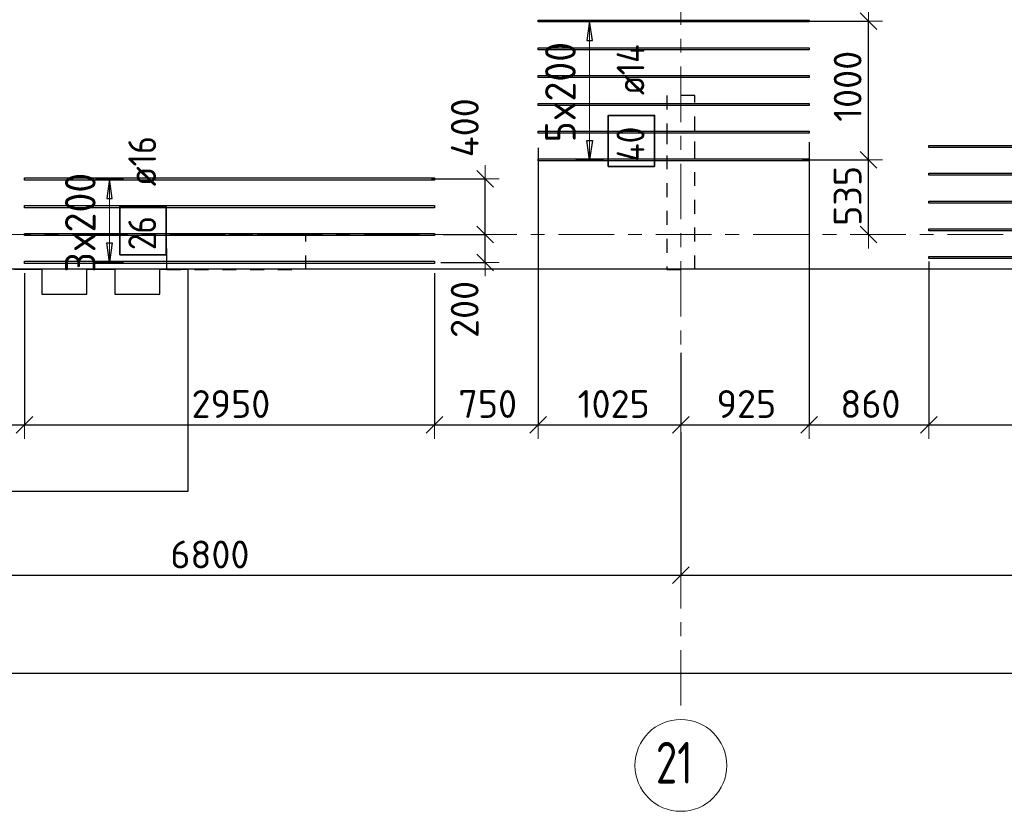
# Model space of a CAD drawing. Header units: metres. Extents: x -38 to 107, y -15 to 21.
# Tile 39 of 167: x 50.19 to 57.28, y -4.15 to 1.55. Entities that reach past the tile are written whole.
import ezdxf

# ---------------------------------------------------------------- set-up
doc = ezdxf.new("R2010")
doc.units = ezdxf.units.M
doc.header["$PDMODE"] = 65
for name, pattern in [('______11', [0.5, 0.4, -0.05, 0, -0.05]), ('______2', [0.0405, 0.03, -0.0105]), ('______5', [1.1, 0.8, -0.1, 0.1, -0.1])]:
    doc.linetypes.add(name, pattern=pattern)
for name, color, linetype, lineweight in [('XR$2$Осевая линия (1)', 7, '______5', 13), ('XR$2$Размерная линия (1)', 7, 'Continuous', 13), ('XR$4$Перекрытие (1)', 7, 'Continuous', 35), ('XR$4$Размерная линия (1)', 7, 'Continuous', 13)]:
    doc.layers.add(name, color=color, linetype=linetype, lineweight=lineweight)
doc.layers.add('XR$4$Арм.стержн.Доп. Арм верхн.зоны Х', color=7, linetype='Continuous', lineweight=35, true_color=0x8c8cff)
doc.layers.add('XR$6$Стена_ бетон несущ.', color=7, linetype='Continuous', lineweight=70, true_color=0xb4b496)
doc.styles.add('ISOCPEUR', font='txt')
doc.dimstyles.new('DIMSTYLE_3', dxfattribs={"dimtxt": 0.2, "dimasz": 0.2, "dimexe": 0, "dimexo": 0, "dimgap": 0.1, "dimtad": 2, "dimdec": 0, "dimlfac": 1000, "dimrnd": 5, "dimzin": 12, "dimdsep": 46, "dimtxsty": 'ISOCPEUR', "dimblk1": 'ALL_ML_STRICH', "dimblk2": 'ALL_ML_STRICH', "dimsah": 1, "dimcen": 0, "dimclrd": 7, "dimclre": 256, "dimclrt": 7, "dimadec": 0, "dimazin": 0, "dimtfac": 1, "dimtdec": 0, "dimtix": 1, "dimtmove": 2, "dimatfit": 3, "dimfxl": 0, "dimtzin": 0, "dimlwd": 0, "dimlwe": -3, "dimarcsym": 0})
doc.dimstyles.new('DIMSTYLE_33', dxfattribs={"dimtxt": 0.2, "dimasz": 0.2, "dimexe": 0, "dimexo": 0, "dimgap": 0.1, "dimtad": 2, "dimdec": 0, "dimlfac": 1000, "dimrnd": 5, "dimzin": 12, "dimdsep": 46, "dimtxsty": 'ISOCPEUR', "dimblk1": 'ALL_ML_STRICH', "dimblk2": 'ALL_ML_STRICH', "dimsah": 1, "dimcen": 0, "dimclrd": 7, "dimclre": 256, "dimclrt": 7, "dimadec": 0, "dimazin": 0, "dimtfac": 1, "dimtdec": 0, "dimtix": 1, "dimtmove": 2, "dimatfit": 3, "dimfxl": 0, "dimtvp": 1.2, "dimtzin": 0, "dimlwd": 0, "dimlwe": -3, "dimarcsym": 0})

# ---------------------------------------------------------------- blocks, each defined once
blk = doc.blocks.new('ALL_ML_STRICH')
at = {"color": 0, "linetype": 'ByBlock', "lineweight": -2}
for p, q in [((0, -0.5), (0, 0.5)), ((-1, 0), (0.5, 0)), ((-0.3, -0.3), (0.3, 0.3))]:
    blk.add_line(p, q, dxfattribs=at)
blk = doc.blocks.new('*D12')
at = {"layer": 'DEFPOINTS', "color": 7, "linetype": 'Continuous', "lineweight": 13, "transparency": 33554687}
for p in [(0.5, -3.1033), (0.5, -3.1563), (61.6, -3.1401)]:
    blk.add_point(p, dxfattribs=at)
at = {"layer": 'XR$2$Размерная линия (1)', "color": 9, "linetype": 'Continuous', "lineweight": -2, "true_color": 0xc7c7c7, "transparency": 33554687}
for p, q in [((0.5, -3.1233), (0.5, -3.1563)), ((61.6, -3.1563), (61.6, -3.1563))]:
    blk.add_line(p, q, dxfattribs=at)
at = {"layer": 'XR$2$Размерная линия (1)', "color": 7, "linetype": 'Continuous', "lineweight": -2, "transparency": 33554687}
blk.add_line((0.5, -3.1563), (61.6, -3.1563), dxfattribs=at)
at = {"layer": 'XR$2$Размерная линия (1)', "color": 7, "linetype": 'Continuous', "lineweight": 13, "transparency": 33554687, "xscale": 0.2, "yscale": 0.2, "zscale": 0.2, "rotation": 180}
blk.add_blockref('ALL_ML_STRICH', (0.5, -3.1563), dxfattribs=at)
at = {"layer": 'XR$2$Размерная линия (1)', "color": 7, "linetype": 'Continuous', "lineweight": 13, "transparency": 33554687, "xscale": 0.2, "yscale": 0.2, "zscale": 0.2}
blk.add_blockref('ALL_ML_STRICH', (61.6, -3.1563), dxfattribs=at)
at = {"layer": 'XR$2$Размерная линия (1)', "color": 7, "linetype": 'Continuous', "lineweight": 13, "transparency": 33554687, "insert": (31.1, -3.0063), "char_height": 0.2, "width": 1, "attachment_point": 5, "style": 'ISOCPEUR'}
blk.add_mtext('\\A1;{61100}', dxfattribs=at)
blk = doc.blocks.new('*D24')
at = {"layer": 'DEFPOINTS', "color": 7, "linetype": 'Continuous', "lineweight": 13, "transparency": 33554687}
for p in [(54.95, -1.4027), (48.15, -1.6059), (48.15, -2.452)]:
    blk.add_point(p, dxfattribs=at)
at = {"layer": 'XR$2$Размерная линия (1)', "color": 9, "linetype": 'Continuous', "lineweight": -2, "true_color": 0xc7c7c7, "transparency": 33554687}
for p, q in [((54.95, -1.4227), (54.95, -2.452)), ((48.15, -1.6259), (48.15, -2.452))]:
    blk.add_line(p, q, dxfattribs=at)
at = {"layer": 'XR$2$Размерная линия (1)', "color": 7, "linetype": 'Continuous', "lineweight": -2, "transparency": 33554687}
blk.add_line((48.15, -2.452), (54.95, -2.452), dxfattribs=at)
at = {"layer": 'XR$2$Размерная линия (1)', "color": 7, "linetype": 'Continuous', "lineweight": 13, "transparency": 33554687, "xscale": 0.2, "yscale": 0.2, "zscale": 0.2, "rotation": 180}
blk.add_blockref('ALL_ML_STRICH', (48.15, -2.452), dxfattribs=at)
at = {"layer": 'XR$2$Размерная линия (1)', "color": 7, "linetype": 'Continuous', "lineweight": 13, "transparency": 33554687, "xscale": 0.2, "yscale": 0.2, "zscale": 0.2}
blk.add_blockref('ALL_ML_STRICH', (54.95, -2.452), dxfattribs=at)
at = {"layer": 'XR$2$Размерная линия (1)', "color": 7, "linetype": 'Continuous', "lineweight": 13, "transparency": 33554687, "insert": (51.56, -2.302), "char_height": 0.2, "width": 0.8, "attachment_point": 5, "style": 'ISOCPEUR'}
blk.add_mtext('\\A1;{6800}', dxfattribs=at)
blk = doc.blocks.new('*D25')
at = {"layer": 'DEFPOINTS', "color": 7, "linetype": 'Continuous', "lineweight": 13, "transparency": 33554687}
for p in [(61.6, -1.033), (54.95, -1.4027), (54.95, -2.452)]:
    blk.add_point(p, dxfattribs=at)
at = {"layer": 'XR$2$Размерная линия (1)', "color": 9, "linetype": 'Continuous', "lineweight": -2, "true_color": 0xc7c7c7, "transparency": 33554687}
for p, q in [((61.6, -1.053), (61.6, -2.452)), ((54.95, -1.4227), (54.95, -2.452))]:
    blk.add_line(p, q, dxfattribs=at)
at = {"layer": 'XR$2$Размерная линия (1)', "color": 7, "linetype": 'Continuous', "lineweight": -2, "transparency": 33554687}
blk.add_line((54.95, -2.452), (61.6, -2.452), dxfattribs=at)
at = {"layer": 'XR$2$Размерная линия (1)', "color": 7, "linetype": 'Continuous', "lineweight": 13, "transparency": 33554687, "xscale": 0.2, "yscale": 0.2, "zscale": 0.2, "rotation": 180}
blk.add_blockref('ALL_ML_STRICH', (54.95, -2.452), dxfattribs=at)
at = {"layer": 'XR$2$Размерная линия (1)', "color": 7, "linetype": 'Continuous', "lineweight": 13, "transparency": 33554687, "xscale": 0.2, "yscale": 0.2, "zscale": 0.2}
blk.add_blockref('ALL_ML_STRICH', (61.6, -2.452), dxfattribs=at)
at = {"layer": 'XR$2$Размерная линия (1)', "color": 7, "linetype": 'Continuous', "lineweight": 13, "transparency": 33554687, "insert": (58.285, -2.302), "char_height": 0.2, "width": 0.8, "attachment_point": 5, "style": 'ISOCPEUR'}
blk.add_mtext('\\A1;{6650}', dxfattribs=at)
blk = doc.blocks.new('*D600')
at = {"layer": 'DEFPOINTS', "color": 7, "linetype": 'Continuous', "lineweight": 13, "transparency": 33554687}
for p in [(53.2195, 0), (53.2025, -0.1998), (53.5421, -0.1998)]:
    blk.add_point(p, dxfattribs=at)
at = {"layer": 'XR$4$Размерная линия (1)', "color": 9, "linetype": 'Continuous', "lineweight": -2, "true_color": 0xc7c7c7, "transparency": 33554687}
for p, q in [((53.2395, 0), (53.5421, 0)), ((53.2225, -0.1998), (53.5421, -0.1998))]:
    blk.add_line(p, q, dxfattribs=at)
at = {"layer": 'XR$4$Размерная линия (1)', "color": 7, "linetype": 'Continuous', "lineweight": -2, "transparency": 33554687}
blk.add_line((53.5421, -0.1998), (53.5421, 0), dxfattribs=at)
at = {"layer": 'XR$4$Размерная линия (1)', "color": 7, "linetype": 'Continuous', "lineweight": 13, "transparency": 33554687, "xscale": 0.2, "yscale": 0.2, "zscale": 0.2}
for p, rotation in [((53.5421, 0), 90), ((53.5421, -0.1998), 270)]:
    blk.add_blockref('ALL_ML_STRICH', p, dxfattribs=dict(at, rotation=rotation))
at = {"layer": 'XR$4$Размерная линия (1)', "color": 7, "linetype": 'Continuous', "lineweight": 13, "transparency": 33554687, "insert": (53.394, -0.5383), "char_height": 0.2, "width": 0.6, "attachment_point": 5, "rotation": 90, "style": 'ISOCPEUR'}
blk.add_mtext('\\A1;{200}', dxfattribs=at)
blk = doc.blocks.new('*D601')
at = {"layer": 'DEFPOINTS', "color": 7, "linetype": 'Continuous', "lineweight": 13, "transparency": 33554687}
for p in [(53.1353, 0.4005), (53.2195, 0), (53.5421, 0)]:
    blk.add_point(p, dxfattribs=at)
at = {"layer": 'XR$4$Размерная линия (1)', "color": 9, "linetype": 'Continuous', "lineweight": -2, "true_color": 0xc7c7c7, "transparency": 33554687}
for p, q in [((53.1553, 0.4005), (53.5421, 0.4005)), ((53.2395, 0), (53.5421, 0))]:
    blk.add_line(p, q, dxfattribs=at)
at = {"layer": 'XR$4$Размерная линия (1)', "color": 7, "linetype": 'Continuous', "lineweight": -2, "transparency": 33554687}
blk.add_line((53.5421, 0), (53.5421, 0.4005), dxfattribs=at)
at = {"layer": 'XR$4$Размерная линия (1)', "color": 7, "linetype": 'Continuous', "lineweight": 13, "transparency": 33554687, "xscale": 0.2, "yscale": 0.2, "zscale": 0.2}
for p, rotation in [((53.5421, 0.4005), 90), ((53.5421, 0), 270)]:
    blk.add_blockref('ALL_ML_STRICH', p, dxfattribs=dict(at, rotation=rotation))
at = {"layer": 'XR$4$Размерная линия (1)', "color": 7, "linetype": 'Continuous', "lineweight": 13, "transparency": 33554687, "insert": (53.3949, 0.7693), "char_height": 0.2, "width": 0.6, "attachment_point": 5, "rotation": 90, "style": 'ISOCPEUR'}
blk.add_mtext('\\A1;{400}', dxfattribs=at)
blk = doc.blocks.new('*D602')
at = {"layer": 'DEFPOINTS', "color": 7, "linetype": 'Continuous', "lineweight": 13, "transparency": 33554687}
for p in [(55.807, 0.5372), (56.2792, 0), (56.3012, 0)]:
    blk.add_point(p, dxfattribs=at)
at = {"layer": 'XR$4$Размерная линия (1)', "color": 9, "linetype": 'Continuous', "lineweight": -2, "true_color": 0xc7c7c7, "transparency": 33554687}
for p, q in [((55.827, 0.5372), (56.3012, 0.5372)), ((56.2992, 0), (56.3012, 0))]:
    blk.add_line(p, q, dxfattribs=at)
at = {"layer": 'XR$4$Размерная линия (1)', "color": 7, "linetype": 'Continuous', "lineweight": -2, "transparency": 33554687}
blk.add_line((56.3012, 0), (56.3012, 0.5372), dxfattribs=at)
at = {"layer": 'XR$4$Размерная линия (1)', "color": 7, "linetype": 'Continuous', "lineweight": 13, "transparency": 33554687, "xscale": 0.2, "yscale": 0.2, "zscale": 0.2}
for p, rotation in [((56.3012, 0.5372), 90), ((56.3012, 0), 270)]:
    blk.add_blockref('ALL_ML_STRICH', p, dxfattribs=dict(at, rotation=rotation))
at = {"layer": 'XR$4$Размерная линия (1)', "color": 7, "linetype": 'Continuous', "lineweight": 13, "transparency": 33554687, "insert": (56.1512, 0.2786), "char_height": 0.2, "width": 0.6, "attachment_point": 5, "rotation": 90, "style": 'ISOCPEUR'}
blk.add_mtext('\\A1;{535}', dxfattribs=at)
blk = doc.blocks.new('*D603')
at = {"layer": 'DEFPOINTS', "color": 7, "linetype": 'Continuous', "lineweight": 13, "transparency": 33554687}
for p in [(55.801, 1.5372), (55.807, 0.5372), (56.3012, 0.5372)]:
    blk.add_point(p, dxfattribs=at)
at = {"layer": 'XR$4$Размерная линия (1)', "color": 9, "linetype": 'Continuous', "lineweight": -2, "true_color": 0xc7c7c7, "transparency": 33554687}
for p, q in [((55.821, 1.5372), (56.3012, 1.5372)), ((55.827, 0.5372), (56.3012, 0.5372))]:
    blk.add_line(p, q, dxfattribs=at)
at = {"layer": 'XR$4$Размерная линия (1)', "color": 7, "linetype": 'Continuous', "lineweight": -2, "transparency": 33554687}
blk.add_line((56.3012, 0.5372), (56.3012, 1.5372), dxfattribs=at)
at = {"layer": 'XR$4$Размерная линия (1)', "color": 7, "linetype": 'Continuous', "lineweight": 13, "transparency": 33554687, "xscale": 0.2, "yscale": 0.2, "zscale": 0.2}
for p, rotation in [((56.3012, 1.5372), 90), ((56.3012, 0.5372), 270)]:
    blk.add_blockref('ALL_ML_STRICH', p, dxfattribs=dict(at, rotation=rotation))
at = {"layer": 'XR$4$Размерная линия (1)', "color": 7, "linetype": 'Continuous', "lineweight": 13, "transparency": 33554687, "insert": (56.1512, 1.0672), "char_height": 0.2, "width": 0.8, "attachment_point": 5, "rotation": 90, "style": 'ISOCPEUR'}
blk.add_mtext('\\A1;{1000}', dxfattribs=at)
blk = doc.blocks.new('*D680')
at = {"layer": 'DEFPOINTS', "color": 7, "linetype": 'Continuous', "lineweight": 13, "transparency": 33554687}
for p in [(49.4076, 0.4229), (50.2263, -0.1776), (49.4076, -1.369)]:
    blk.add_point(p, dxfattribs=at)
at = {"layer": 'XR$4$Размерная линия (1)', "color": 9, "linetype": 'Continuous', "lineweight": -2, "true_color": 0xc7c7c7, "transparency": 33554687}
for p, q in [((49.4076, 0.3229), (49.4076, -1.369)), ((50.2263, -0.2776), (50.2263, -1.369))]:
    blk.add_line(p, q, dxfattribs=at)
at = {"layer": 'XR$4$Размерная линия (1)', "color": 7, "linetype": 'Continuous', "lineweight": -2, "transparency": 33554687}
blk.add_line((49.4076, -1.369), (50.2263, -1.369), dxfattribs=at)
at = {"layer": 'XR$4$Размерная линия (1)', "color": 7, "linetype": 'Continuous', "lineweight": 13, "transparency": 33554687, "xscale": 0.2, "yscale": 0.2, "zscale": 0.2, "rotation": 180}
blk.add_blockref('ALL_ML_STRICH', (49.4076, -1.369), dxfattribs=at)
at = {"layer": 'XR$4$Размерная линия (1)', "color": 7, "linetype": 'Continuous', "lineweight": 13, "transparency": 33554687, "xscale": 0.2, "yscale": 0.2, "zscale": 0.2}
blk.add_blockref('ALL_ML_STRICH', (50.2263, -1.369), dxfattribs=at)
at = {"layer": 'XR$4$Размерная линия (1)', "color": 7, "linetype": 'Continuous', "lineweight": 13, "transparency": 33554687, "insert": (49.8269, -1.219), "char_height": 0.2, "width": 0.6, "attachment_point": 5, "style": 'ISOCPEUR'}
blk.add_mtext('\\A1;{820}', dxfattribs=at)
blk = doc.blocks.new('*D681')
at = {"layer": 'DEFPOINTS', "color": 7, "linetype": 'Continuous', "lineweight": 13, "transparency": 33554687}
for p in [(50.2263, -0.1776), (53.1763, -0.1776), (50.2263, -1.369)]:
    blk.add_point(p, dxfattribs=at)
at = {"layer": 'XR$4$Размерная линия (1)', "color": 9, "linetype": 'Continuous', "lineweight": -2, "true_color": 0xc7c7c7, "transparency": 33554687}
for p, q in [((50.2263, -0.2776), (50.2263, -1.369)), ((53.1763, -0.2776), (53.1763, -1.369))]:
    blk.add_line(p, q, dxfattribs=at)
at = {"layer": 'XR$4$Размерная линия (1)', "color": 7, "linetype": 'Continuous', "lineweight": -2, "transparency": 33554687}
blk.add_line((50.2263, -1.369), (53.1763, -1.369), dxfattribs=at)
at = {"layer": 'XR$4$Размерная линия (1)', "color": 7, "linetype": 'Continuous', "lineweight": 13, "transparency": 33554687, "xscale": 0.2, "yscale": 0.2, "zscale": 0.2, "rotation": 180}
blk.add_blockref('ALL_ML_STRICH', (50.2263, -1.369), dxfattribs=at)
at = {"layer": 'XR$4$Размерная линия (1)', "color": 7, "linetype": 'Continuous', "lineweight": 13, "transparency": 33554687, "xscale": 0.2, "yscale": 0.2, "zscale": 0.2}
blk.add_blockref('ALL_ML_STRICH', (53.1763, -1.369), dxfattribs=at)
at = {"layer": 'XR$4$Размерная линия (1)', "color": 7, "linetype": 'Continuous', "lineweight": 13, "transparency": 33554687, "insert": (51.7113, -1.219), "char_height": 0.2, "width": 0.8, "attachment_point": 5, "style": 'ISOCPEUR'}
blk.add_mtext('\\A1;{2950}', dxfattribs=at)
blk = doc.blocks.new('*D682')
at = {"layer": 'DEFPOINTS', "color": 7, "linetype": 'Continuous', "lineweight": 13, "transparency": 33554687}
for p in [(53.9239, 0.7248), (53.1763, -0.1776), (53.1763, -1.369)]:
    blk.add_point(p, dxfattribs=at)
at = {"layer": 'XR$4$Размерная линия (1)', "color": 9, "linetype": 'Continuous', "lineweight": -2, "true_color": 0xc7c7c7, "transparency": 33554687}
for p, q in [((53.9239, 0.6248), (53.9239, -1.369)), ((53.1763, -0.2776), (53.1763, -1.369))]:
    blk.add_line(p, q, dxfattribs=at)
at = {"layer": 'XR$4$Размерная линия (1)', "color": 7, "linetype": 'Continuous', "lineweight": -2, "transparency": 33554687}
blk.add_line((53.1763, -1.369), (53.9239, -1.369), dxfattribs=at)
at = {"layer": 'XR$4$Размерная линия (1)', "color": 7, "linetype": 'Continuous', "lineweight": 13, "transparency": 33554687, "xscale": 0.2, "yscale": 0.2, "zscale": 0.2, "rotation": 180}
blk.add_blockref('ALL_ML_STRICH', (53.1763, -1.369), dxfattribs=at)
at = {"layer": 'XR$4$Размерная линия (1)', "color": 7, "linetype": 'Continuous', "lineweight": 13, "transparency": 33554687, "xscale": 0.2, "yscale": 0.2, "zscale": 0.2}
blk.add_blockref('ALL_ML_STRICH', (53.9239, -1.369), dxfattribs=at)
at = {"layer": 'XR$4$Размерная линия (1)', "color": 7, "linetype": 'Continuous', "lineweight": 13, "transparency": 33554687, "insert": (53.5601, -1.219), "char_height": 0.2, "width": 0.6, "attachment_point": 5, "style": 'ISOCPEUR'}
blk.add_mtext('\\A1;{750}', dxfattribs=at)
blk = doc.blocks.new('*D683')
at = {"layer": 'DEFPOINTS', "color": 7, "linetype": 'Continuous', "lineweight": 13, "transparency": 33554687}
for p in [(53.9239, 0.7248), (54.95, -0.7512), (53.9239, -1.369)]:
    blk.add_point(p, dxfattribs=at)
at = {"layer": 'XR$4$Размерная линия (1)', "color": 9, "linetype": 'Continuous', "lineweight": -2, "true_color": 0xc7c7c7, "transparency": 33554687}
for p, q in [((53.9239, 0.6248), (53.9239, -1.369)), ((54.95, -0.8512), (54.95, -1.369))]:
    blk.add_line(p, q, dxfattribs=at)
at = {"layer": 'XR$4$Размерная линия (1)', "color": 7, "linetype": 'Continuous', "lineweight": -2, "transparency": 33554687}
blk.add_line((53.9239, -1.369), (54.95, -1.369), dxfattribs=at)
at = {"layer": 'XR$4$Размерная линия (1)', "color": 7, "linetype": 'Continuous', "lineweight": 13, "transparency": 33554687, "xscale": 0.2, "yscale": 0.2, "zscale": 0.2, "rotation": 180}
blk.add_blockref('ALL_ML_STRICH', (53.9239, -1.369), dxfattribs=at)
at = {"layer": 'XR$4$Размерная линия (1)', "color": 7, "linetype": 'Continuous', "lineweight": 13, "transparency": 33554687, "xscale": 0.2, "yscale": 0.2, "zscale": 0.2}
blk.add_blockref('ALL_ML_STRICH', (54.95, -1.369), dxfattribs=at)
at = {"layer": 'XR$4$Размерная линия (1)', "color": 7, "linetype": 'Continuous', "lineweight": 13, "transparency": 33554687, "insert": (54.4669, -1.219), "char_height": 0.2, "width": 0.8, "attachment_point": 5, "style": 'ISOCPEUR'}
blk.add_mtext('\\A1;{1025}', dxfattribs=at)
blk = doc.blocks.new('*D684')
at = {"layer": 'DEFPOINTS', "color": 7, "linetype": 'Continuous', "lineweight": 13, "transparency": 33554687}
for p in [(55.8739, 0.7653), (54.95, -0.7512), (54.95, -1.369)]:
    blk.add_point(p, dxfattribs=at)
at = {"layer": 'XR$4$Размерная линия (1)', "color": 9, "linetype": 'Continuous', "lineweight": -2, "true_color": 0xc7c7c7, "transparency": 33554687}
for p, q in [((55.8739, 0.6653), (55.8739, -1.369)), ((54.95, -0.8512), (54.95, -1.369))]:
    blk.add_line(p, q, dxfattribs=at)
at = {"layer": 'XR$4$Размерная линия (1)', "color": 7, "linetype": 'Continuous', "lineweight": -2, "transparency": 33554687}
blk.add_line((54.95, -1.369), (55.8739, -1.369), dxfattribs=at)
at = {"layer": 'XR$4$Размерная линия (1)', "color": 7, "linetype": 'Continuous', "lineweight": 13, "transparency": 33554687, "xscale": 0.2, "yscale": 0.2, "zscale": 0.2, "rotation": 180}
blk.add_blockref('ALL_ML_STRICH', (54.95, -1.369), dxfattribs=at)
at = {"layer": 'XR$4$Размерная линия (1)', "color": 7, "linetype": 'Continuous', "lineweight": 13, "transparency": 33554687, "xscale": 0.2, "yscale": 0.2, "zscale": 0.2}
blk.add_blockref('ALL_ML_STRICH', (55.8739, -1.369), dxfattribs=at)
at = {"layer": 'XR$4$Размерная линия (1)', "color": 7, "linetype": 'Continuous', "lineweight": 13, "transparency": 33554687, "insert": (55.4219, -1.219), "char_height": 0.2, "width": 0.6, "attachment_point": 5, "style": 'ISOCPEUR'}
blk.add_mtext('\\A1;{925}', dxfattribs=at)
blk = doc.blocks.new('*D685')
at = {"layer": 'DEFPOINTS', "color": 7, "linetype": 'Continuous', "lineweight": 13, "transparency": 33554687}
for p in [(55.8739, 0.7653), (56.7363, -0.0933), (55.8739, -1.369)]:
    blk.add_point(p, dxfattribs=at)
at = {"layer": 'XR$4$Размерная линия (1)', "color": 9, "linetype": 'Continuous', "lineweight": -2, "true_color": 0xc7c7c7, "transparency": 33554687}
for p, q in [((55.8739, 0.6653), (55.8739, -1.369)), ((56.7363, -0.1933), (56.7363, -1.369))]:
    blk.add_line(p, q, dxfattribs=at)
at = {"layer": 'XR$4$Размерная линия (1)', "color": 7, "linetype": 'Continuous', "lineweight": -2, "transparency": 33554687}
blk.add_line((55.8739, -1.369), (56.7363, -1.369), dxfattribs=at)
at = {"layer": 'XR$4$Размерная линия (1)', "color": 7, "linetype": 'Continuous', "lineweight": 13, "transparency": 33554687, "xscale": 0.2, "yscale": 0.2, "zscale": 0.2, "rotation": 180}
blk.add_blockref('ALL_ML_STRICH', (55.8739, -1.369), dxfattribs=at)
at = {"layer": 'XR$4$Размерная линия (1)', "color": 7, "linetype": 'Continuous', "lineweight": 13, "transparency": 33554687, "xscale": 0.2, "yscale": 0.2, "zscale": 0.2}
blk.add_blockref('ALL_ML_STRICH', (56.7363, -1.369), dxfattribs=at)
at = {"layer": 'XR$4$Размерная линия (1)', "color": 7, "linetype": 'Continuous', "lineweight": 13, "transparency": 33554687, "insert": (56.3151, -1.219), "char_height": 0.2, "width": 0.6, "attachment_point": 5, "style": 'ISOCPEUR'}
blk.add_mtext('\\A1;{860}', dxfattribs=at)
blk = doc.blocks.new('*D686')
at = {"layer": 'DEFPOINTS', "color": 7, "linetype": 'Continuous', "lineweight": 13, "transparency": 33554687}
for p in [(56.7363, -0.0933), (59.6863, -0.0852), (56.7363, -1.369)]:
    blk.add_point(p, dxfattribs=at)
at = {"layer": 'XR$4$Размерная линия (1)', "color": 9, "linetype": 'Continuous', "lineweight": -2, "true_color": 0xc7c7c7, "transparency": 33554687}
for p, q in [((56.7363, -0.1933), (56.7363, -1.369)), ((59.6863, -0.1852), (59.6863, -1.369))]:
    blk.add_line(p, q, dxfattribs=at)
at = {"layer": 'XR$4$Размерная линия (1)', "color": 7, "linetype": 'Continuous', "lineweight": -2, "transparency": 33554687}
blk.add_line((56.7363, -1.369), (59.6863, -1.369), dxfattribs=at)
at = {"layer": 'XR$4$Размерная линия (1)', "color": 7, "linetype": 'Continuous', "lineweight": 13, "transparency": 33554687, "xscale": 0.2, "yscale": 0.2, "zscale": 0.2, "rotation": 180}
blk.add_blockref('ALL_ML_STRICH', (56.7363, -1.369), dxfattribs=at)
at = {"layer": 'XR$4$Размерная линия (1)', "color": 7, "linetype": 'Continuous', "lineweight": 13, "transparency": 33554687, "xscale": 0.2, "yscale": 0.2, "zscale": 0.2}
blk.add_blockref('ALL_ML_STRICH', (59.6863, -1.369), dxfattribs=at)
at = {"layer": 'XR$4$Размерная линия (1)', "color": 7, "linetype": 'Continuous', "lineweight": 13, "transparency": 33554687, "insert": (58.2213, -1.219), "char_height": 0.2, "width": 0.8, "attachment_point": 5, "style": 'ISOCPEUR'}
blk.add_mtext('\\A1;{2950}', dxfattribs=at)

msp = doc.modelspace()

# ---------------------------------------------------------------- linework, layer by layer
at = {"layer": 'XR$2$Осевая линия (1)', "color": 253, "linetype": '______11', "lineweight": 13, "true_color": 0xa0a0a0, "transparency": 33554687}
for p, q in [((54.95, -3.39), (54.95, 8.98)), ((-2.63, 0), (62.6, 0))]:
    msp.add_line(p, q, dxfattribs=at)
at = {"layer": 'XR$2$Осевая линия (1)', "color": 7, "linetype": 'Continuous', "lineweight": 13, "transparency": 33554687}
msp.add_circle((54.9504, -3.8199), 0.3304, dxfattribs=at)
at = {"layer": 'XR$4$Арм.стержн.Доп. Арм верхн.зоны Х', "color": 253, "linetype": 'Continuous', "lineweight": -3, "true_color": 0xa0a0a0, "transparency": 33554687}
for p, q in [((54.2933, 1.5372), (54.1933, 1.5372)), ((54.2933, 1.5372), (54.3933, 1.5372)), ((54.2933, 0.5372), (54.1933, 0.5372)), ((54.2933, 0.5372), (54.3933, 0.5372)), ((50.8369, 0.4005), (50.7369, 0.4005)), ((50.8369, 0.4005), (50.9369, 0.4005)), ((50.8369, -0.1995), (50.7369, -0.1995)), ((50.8369, -0.1995), (50.9369, -0.1995))]:
    msp.add_line(p, q, dxfattribs=at)
at = {"layer": 'XR$4$Арм.стержн.Доп. Арм верхн.зоны Х', "color": 7, "linetype": 'Continuous', "lineweight": 25, "transparency": 33554687}
for p, q in [((54.2933, 1.5372), (54.2733, 1.3972)), ((54.3133, 1.3972), (54.2933, 1.5372)), ((54.2733, 1.3972), (54.3133, 1.3972)), ((54.2933, 0.5372), (54.2733, 0.6772)), ((54.2733, 0.6772), (54.3133, 0.6772)), ((54.3133, 0.6772), (54.2933, 0.5372)), ((50.8369, 0.4005), (50.8169, 0.2605)), ((50.8569, 0.2605), (50.8369, 0.4005)), ((50.8169, 0.2605), (50.8569, 0.2605)), ((50.8369, -0.1995), (50.8169, -0.0595)), ((50.8169, -0.0595), (50.8569, -0.0595)), ((50.8569, -0.0595), (50.8369, -0.1995))]:
    msp.add_line(p, q, dxfattribs=at)
at = {"layer": 'XR$4$Арм.стержн.Доп. Арм верхн.зоны Х', "color": 7, "linetype": 'Continuous', "lineweight": 13, "transparency": 33554687}
for p, q in [((54.2933, 1.5372), (54.2933, 1.5372)), ((54.2933, 0.5372), (54.2933, 1.5372)), ((54.2933, 0.5372), (54.2933, 0.5372)), ((50.8369, 0.4005), (50.8369, 0.4005)), ((50.8369, -0.1995), (50.8369, 0.4005)), ((50.8369, -0.1995), (50.8369, -0.1995))]:
    msp.add_line(p, q, dxfattribs=at)
at = {"layer": 'XR$4$Арм.стержн.Доп. Арм верхн.зоны Х', "color": 7, "linetype": 'Continuous', "lineweight": 25, "transparency": 33554687}
for points in [[(55.8739, 1.5302), (53.9239, 1.5302), (53.9239, 1.5442), (55.8739, 1.5442), (55.8739, 1.5302)], [(55.8739, 1.3302), (53.9239, 1.3302), (53.9239, 1.3442), (55.8739, 1.3442), (55.8739, 1.3302)], [(55.8739, 1.1302), (53.9239, 1.1302), (53.9239, 1.1442), (55.8739, 1.1442), (55.8739, 1.1302)], [(55.8739, 0.9302), (53.9239, 0.9302), (53.9239, 0.9442), (55.8739, 0.9442), (55.8739, 0.9302)], [(55.8739, 0.7302), (53.9239, 0.7302), (53.9239, 0.7442), (55.8739, 0.7442), (55.8739, 0.7302)], [(59.6863, 0.6274), (56.7363, 0.6274), (56.7363, 0.6414), (59.6863, 0.6414), (59.6863, 0.6274)], [(55.8739, 0.5302), (53.9239, 0.5302), (53.9239, 0.5442), (55.8739, 0.5442), (55.8739, 0.5302)], [(59.6863, 0.4274), (56.7363, 0.4274), (56.7363, 0.4414), (59.6863, 0.4414), (59.6863, 0.4274)], [(53.1763, 0.3925), (50.2263, 0.3925), (50.2263, 0.4085), (53.1763, 0.4085), (53.1763, 0.3925)], [(59.6863, 0.2274), (56.7363, 0.2274), (56.7363, 0.2414), (59.6863, 0.2414), (59.6863, 0.2274)], [(53.1763, 0.1925), (50.2263, 0.1925), (50.2263, 0.2085), (53.1763, 0.2085), (53.1763, 0.1925)], [(53.1763, -0.0075), (50.2263, -0.0075), (50.2263, 0.0085), (53.1763, 0.0085), (53.1763, -0.0075)], [(59.6863, 0.0274), (56.7363, 0.0274), (56.7363, 0.0414), (59.6863, 0.0414), (59.6863, 0.0274)], [(53.1763, -0.2075), (50.2263, -0.2075), (50.2263, -0.1915), (53.1763, -0.1915), (53.1763, -0.2075)], [(59.6863, -0.1726), (56.7363, -0.1726), (56.7363, -0.1586), (59.6863, -0.1586), (59.6863, -0.1726)]]:
    msp.add_lwpolyline(points, dxfattribs=at)
at = {"layer": 'XR$4$Арм.стержн.Доп. Арм верхн.зоны Х', "color": 7, "linetype": 'Continuous', "lineweight": 35, "transparency": 33554687}
for points in [[(54.7613, 0.4909), (54.7613, 0.8576), (54.428, 0.8576), (54.428, 0.4909), (54.7613, 0.4909)], [(51.2459, -0.1449), (51.2459, 0.2017), (50.9126, 0.2017), (50.9126, -0.1449), (51.2459, -0.1449)]]:
    msp.add_lwpolyline(points, dxfattribs=at)
at = {"layer": 'XR$4$Перекрытие (1)', "color": 7, "linetype": 'Continuous', "lineweight": 25, "transparency": 33554687}
for p, q in [((61.85, -0.2498), (44.7, -0.2498)), ((50.15, -0.2499), (50.35, -0.2499)), ((50.35, -0.2499), (50.35, -0.4298)), ((50.675, -0.4298), (50.675, -0.2499)), ((50.675, -0.2499), (50.875, -0.2499)), ((50.875, -0.2499), (50.875, -0.4298)), ((51.2, -0.4298), (51.2, -0.2499)), ((51.2, -0.2499), (51.4, -0.2499)), ((51.4, -0.2499), (51.4, -0.5099)), ((50.35, -0.4298), (50.675, -0.4298)), ((50.875, -0.4298), (51.2, -0.4298)), ((51.4, -0.5099), (51.4, -1.8498)), ((51.4, -1.8498), (48.05, -1.8498))]:
    msp.add_line(p, q, dxfattribs=at)
at = {"layer": 'XR$6$Стена_ бетон несущ.', "color": 253, "linetype": '______2', "lineweight": -3, "true_color": 0xa0a0a0, "transparency": 33554687}
for p, q in [((55.05, 1), (54.85, 1)), ((54.85, 1), (54.85, 0.75)), ((55.05, 0.75), (55.05, 1)), ((54.85, 0.75), (54.85, 0.57)), ((55.05, 0.57), (55.05, 0.75)), ((54.85, 0.57), (54.85, -0.25)), ((55.05, -0.25), (55.05, 0.57)), ((51.2497, -0.2), (51.2497, 0)), ((52.1998, 0), (51.2497, 0)), ((52.25, 0), (52.1998, 0)), ((52.25, -0.25), (52.25, 0)), ((51.2497, -0.25), (51.2497, -0.2)), ((51.2497, -0.25), (52.25, -0.25)), ((54.85, -0.25), (55.05, -0.25))]:
    msp.add_line(p, q, dxfattribs=at)

# ---------------------------------------------------------------- texts
at = {"layer": 'XR$2$Осевая линия (1)', "color": 7, "linetype": 'Continuous', "lineweight": 13, "transparency": 33554687, "insert": (54.7704, -3.9504), "char_height": 0.3, "width": 0.472281, "attachment_point": 7, "style": 'ISOCPEUR'}
msp.add_mtext('\\W0.75;21', dxfattribs=at)
at = {"layer": 'XR$4$Арм.стержн.Доп. Арм верхн.зоны Х', "color": 7, "linetype": 'Continuous', "lineweight": 13, "transparency": 33554687, "char_height": 0.22, "width": 0.873359, "attachment_point": 7, "rotation": 90, "style": 'ISOCPEUR'}
for s, insert in [('\\W0.95;5x200', (54.1933, 0.6632)), ('\\W0.95;3x200', (50.7369, -0.2735))]:
    msp.add_mtext(s, dxfattribs=dict(at, insert=insert))
at = {"layer": 'XR$4$Арм.стержн.Доп. Арм верхн.зоны Х', "color": 7, "linetype": 'Continuous', "lineweight": 25, "transparency": 33554687, "char_height": 0.2, "attachment_point": 7, "rotation": 90, "style": 'ISOCPEUR'}
for s, insert, width in [('\\W0.89; ø14 ', (54.688, 0.8909), 0.769432), ('\\W0.88;40', (54.688, 0.5243), 0.387995), ('\\W0.89; ø16 ', (51.1726, 0.2351), 0.749105), ('\\W0.87;26', (51.1726, -0.1116), 0.367208)]:
    msp.add_mtext(s, dxfattribs=dict(at, insert=insert, width=width))

# ---------------------------------------------------------------- dimensions: what is measured, and where the dimension line sits
at = {"layer": 'XR$2$Размерная линия (1)', "color": 7, "linetype": 'Continuous', "lineweight": 13, "transparency": 33554687}
for base, p1, p2, picture, middle in [((61.6, -2.452), (54.95, -1.4227), (61.6, -1.053), '*D25', (58.285, -2.302)), ((54.95, -2.452), (48.15, -1.6259), (54.95, -1.4227), '*D24', (51.56, -2.302)), ((61.6, -3.1563), (0.5, -3.1233), (61.6, -3.1563), '*D12', (31.1, -3.0063))]:
    dim = msp.add_linear_dim(base=base, p1=p1, p2=p2, dimstyle='DIMSTYLE_3', override={"dimpost": '<>', "dimclrd": 7, "dimclre": 9, "dimclrt": 7, "dimlwd": 0, "dimlwe": 65533}, dxfattribs=at)
    dim.commit()
    dim.dimension.update_dxf_attribs({"geometry": picture, "text_midpoint": middle, "dimtype": 160})
at = {"layer": 'XR$4$Размерная линия (1)', "color": 7, "linetype": 'Continuous', "lineweight": 13, "transparency": 33554687}
for base, p1, p2, dimstyle, picture, middle in [((56.3012, 1.5372), (55.827, 0.5372), (55.821, 1.5372), 'DIMSTYLE_3', '*D603', (56.1512, 1.0672)), ((53.5421, 0.40049), (53.23947, 0), (53.15526, 0.40049), 'DIMSTYLE_33', '*D601', (53.39489, 0.76931)), ((56.3012, 0.5372), (56.2992, 0), (55.827, 0.5372), 'DIMSTYLE_33', '*D602', (56.1512, 0.2786)), ((53.5421, 0), (53.2225, -0.1998), (53.2395, 0), 'DIMSTYLE_33', '*D600', (53.394, -0.5383))]:
    dim = msp.add_linear_dim(base=base, p1=p1, p2=p2, angle=90, dimstyle=dimstyle, override={"dimpost": '<>', "dimclrd": 7, "dimclre": 9, "dimclrt": 7, "dimlwd": 0, "dimlwe": 65533}, dxfattribs=at)
    dim.commit()
    dim.dimension.update_dxf_attribs({"geometry": picture, "text_midpoint": middle, "dimtype": 160})
for base, p1, p2, picture, middle in [((53.9239, -1.369), (53.1763, -0.2776), (53.9239, 0.6248), '*D682', (53.5601, -1.219)), ((54.95, -1.369), (53.9239, 0.6248), (54.95, -0.8512), '*D683', (54.4669, -1.219)), ((55.8739, -1.369), (54.95, -0.8512), (55.8739, 0.6653), '*D684', (55.4219, -1.219)), ((56.7363, -1.369), (55.8739, 0.6653), (56.7363, -0.1933), '*D685', (56.3151, -1.219)), ((50.2263, -1.369), (49.4076, 0.3229), (50.2263, -0.2776), '*D680', (49.8269, -1.219)), ((59.6863, -1.369), (56.7363, -0.1933), (59.6863, -0.1852), '*D686', (58.2213, -1.219)), ((53.1763, -1.369), (50.2263, -0.2776), (53.1763, -0.2776), '*D681', (51.7113, -1.219))]:
    dim = msp.add_linear_dim(base=base, p1=p1, p2=p2, dimstyle='DIMSTYLE_3', override={"dimpost": '<>', "dimclrd": 7, "dimclre": 9, "dimclrt": 7, "dimlwd": 0, "dimlwe": 65533}, dxfattribs=at)
    dim.commit()
    dim.dimension.update_dxf_attribs({"geometry": picture, "text_midpoint": middle, "dimtype": 160})

doc.saveas('drawing.dxf')
